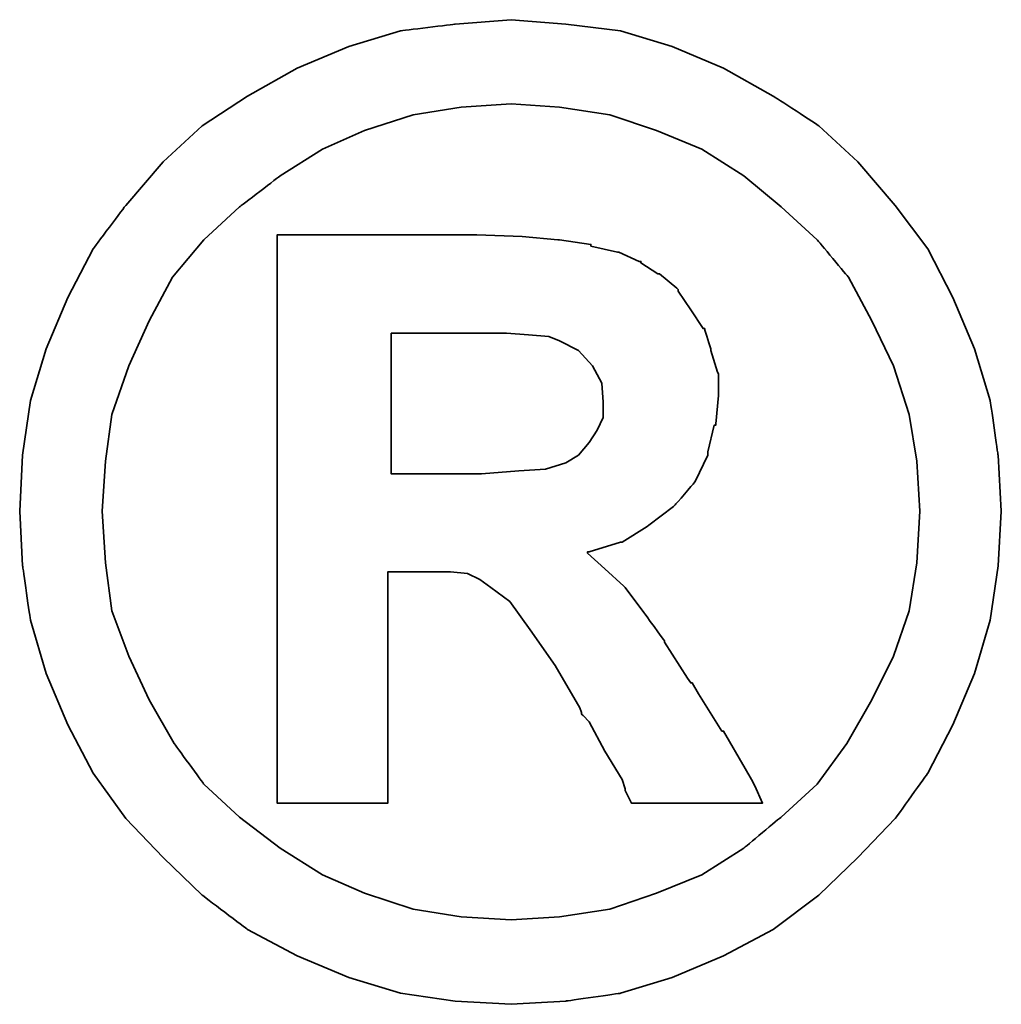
# Model space of a CAD drawing. Header units: millimetres. Extents: x 369 to 638, y 381 to 472.
# Tile 43 of 45: x 583.173 to 583.821, y 414.537 to 415.186. Entities that reach past the tile are written whole.
import ezdxf

# ---------------------------------------------------------------- set-up
doc = ezdxf.new("R2010")
doc.units = ezdxf.units.MM
doc.header["$LTSCALE"] = 0.15
doc.layers.add('DIM', color=4, linetype='CONTINUOUS')
doc.layers.add('layer 1', color=7, linetype='CONTINUOUS')

# ---------------------------------------------------------------- blocks, each defined once
blk = doc.blocks.new('TBI MOTION logo(完整正式版)')
at = {"layer": 'layer 1', "color": 22, "lineweight": 35}
for points, knots in [([(81.20634, 4.98624), (81.20634, 4.98624), (81.18649, 5.32862), (81.18649, 5.32862), (81.18649, 5.32862), (81.18649, 5.32862), (81.13886, 5.66206), (81.13886, 5.66206), (81.13886, 5.66206), (81.13886, 5.66206), (81.04359, 5.97764), (81.04359, 5.97764), (81.04359, 5.97764), (81.04359, 5.97764), (80.91061, 6.29124), (80.91061, 6.29124), (80.91061, 6.29124), (80.91061, 6.29124), (80.75778, 6.58697), (80.75778, 6.58697), (80.75778, 6.58697), (80.75778, 6.58697), (80.5593, 6.85294), (80.5593, 6.85294), (80.5593, 6.85294), (80.5593, 6.85294), (80.33105, 7.1189), (80.33105, 7.1189), (80.33105, 7.1189), (80.33105, 7.1189), (80.09287, 7.33921), (80.09287, 7.33921), (80.09287, 7.33921), (80.09287, 7.33921), (79.815, 7.51982), (79.815, 7.51982), (79.815, 7.51982), (79.815, 7.51982), (79.51133, 7.69051), (79.51133, 7.69051), (79.51133, 7.69051), (79.51133, 7.69051), (79.19773, 7.8235), (79.19773, 7.8235), (79.19773, 7.8235), (79.19773, 7.8235), (78.88215, 7.91877), (78.88215, 7.91877), (78.88215, 7.91877), (78.88215, 7.91877), (78.54871, 7.95846), (78.54871, 7.95846), (78.54871, 7.95846), (78.54871, 7.95846), (78.21526, 7.98625), (78.21526, 7.98625), (78.21526, 7.98625), (78.21526, 7.98625), (77.87388, 7.95846), (77.87388, 7.95846), (77.87388, 7.95846), (77.87388, 7.95846), (77.54044, 7.91877), (77.54044, 7.91877), (77.54044, 7.91877), (77.54044, 7.91877), (77.22485, 7.8235), (77.22485, 7.8235), (77.22485, 7.8235), (77.22485, 7.8235), (76.91027, 7.69051), (76.91027, 7.69051), (76.91027, 7.69051), (76.91027, 7.69051), (76.6056, 7.51982), (76.6056, 7.51982), (76.6056, 7.51982), (76.6056, 7.51982), (76.32972, 7.33921), (76.32972, 7.33921), (76.32972, 7.33921), (76.32972, 7.33921), (76.09154, 7.1189), (76.09154, 7.1189), (76.09154, 7.1189), (76.09154, 7.1189), (75.86329, 6.85294), (75.86329, 6.85294), (75.86329, 6.85294), (75.86329, 6.85294), (75.66382, 6.58697), (75.66382, 6.58697), (75.66382, 6.58697), (75.66382, 6.58697), (75.51099, 6.29124), (75.51099, 6.29124), (75.51099, 6.29124), (75.51099, 6.29124), (75.37702, 5.97764), (75.37702, 5.97764), (75.37702, 5.97764), (75.37702, 5.97764), (75.28175, 5.66206), (75.28175, 5.66206), (75.28175, 5.66206), (75.28175, 5.66206), (75.23411, 5.32862), (75.23411, 5.32862), (75.23411, 5.32862), (75.23411, 5.32862), (75.21625, 4.98624), (75.21625, 4.98624), (75.21625, 4.98624), (75.21625, 4.98624), (75.23411, 4.6528), (75.23411, 4.6528), (75.23411, 4.6528), (75.23411, 4.6528), (75.28175, 4.32035), (75.28175, 4.32035), (75.28175, 4.32035), (75.28175, 4.32035), (75.37702, 3.99583), (75.37702, 3.99583), (75.37702, 3.99583), (75.37702, 3.99583), (75.51099, 3.68224), (75.51099, 3.68224), (75.51099, 3.68224), (75.51099, 3.68224), (75.66382, 3.38749), (75.66382, 3.38749), (75.66382, 3.38749), (75.66382, 3.38749), (75.86329, 3.10963), (75.86329, 3.10963), (75.86329, 3.10963), (75.86329, 3.10963), (76.09154, 2.87145), (76.09154, 2.87145), (76.09154, 2.87145), (76.09154, 2.87145), (76.32972, 2.6432), (76.32972, 2.6432), (76.32972, 2.6432), (76.32972, 2.6432), (76.6056, 2.43381), (76.6056, 2.43381), (76.6056, 2.43381), (76.6056, 2.43381), (76.91027, 2.27205), (76.91027, 2.27205), (76.91027, 2.27205), (76.91027, 2.27205), (77.22485, 2.13906), (77.22485, 2.13906), (77.22485, 2.13906), (77.22485, 2.13906), (77.54044, 2.0438), (77.54044, 2.0438), (77.54044, 2.0438), (77.54044, 2.0438), (77.87388, 1.99616), (77.87388, 1.99616), (77.87388, 1.99616), (77.87388, 1.99616), (78.21526, 1.97631), (78.21526, 1.97631), (78.21526, 1.97631), (78.21526, 1.97631), (78.54871, 1.99616), (78.54871, 1.99616), (78.54871, 1.99616), (78.54871, 1.99616), (78.88215, 2.0438), (78.88215, 2.0438), (78.88215, 2.0438), (78.88215, 2.0438), (79.19773, 2.13906), (79.19773, 2.13906), (79.19773, 2.13906), (79.19773, 2.13906), (79.51133, 2.27205), (79.51133, 2.27205), (79.51133, 2.27205), (79.51133, 2.27205), (79.815, 2.43381), (79.815, 2.43381), (79.815, 2.43381), (79.815, 2.43381), (80.09287, 2.6432), (80.09287, 2.6432), (80.09287, 2.6432), (80.09287, 2.6432), (80.33105, 2.87145), (80.33105, 2.87145), (80.33105, 2.87145), (80.33105, 2.87145), (80.5593, 3.10963), (80.5593, 3.10963), (80.5593, 3.10963), (80.5593, 3.10963), (80.75778, 3.38749), (80.75778, 3.38749), (80.75778, 3.38749), (80.75778, 3.38749), (80.91061, 3.68224), (80.91061, 3.68224), (80.91061, 3.68224), (80.91061, 3.68224), (81.04359, 3.99583), (81.04359, 3.99583), (81.04359, 3.99583), (81.04359, 3.99583), (81.13886, 4.32035), (81.13886, 4.32035), (81.13886, 4.32035), (81.13886, 4.32035), (81.18649, 4.6528), (81.18649, 4.6528), (81.18649, 4.6528), (81.18649, 4.6528), (81.20634, 4.98624), (81.20634, 4.98624)], [0, 0, 0, 0, 0.0178571, 0.0178571, 0.0178571, 0.0178572, 0.0357143, 0.0357143, 0.0357143, 0.0357143, 0.0535714, 0.0535714, 0.0535714, 0.0535714, 0.0714286, 0.0714286, 0.0714286, 0.0714286, 0.0892857, 0.0892857, 0.0892857, 0.0892857, 0.1071429, 0.1071429, 0.1071429, 0.1071429, 0.125, 0.125, 0.125, 0.125, 0.1428571, 0.1428571, 0.1428571, 0.1428572, 0.1607143, 0.1607143, 0.1607143, 0.1607143, 0.1785714, 0.1785714, 0.1785714, 0.1785714, 0.1964286, 0.1964286, 0.1964286, 0.1964286, 0.2142857, 0.2142857, 0.2142857, 0.2142857, 0.2321429, 0.2321429, 0.2321429, 0.2321429, 0.25, 0.25, 0.25, 0.25, 0.2678571, 0.2678571, 0.2678571, 0.2678572, 0.2857143, 0.2857143, 0.2857143, 0.2857143, 0.3035714, 0.3035714, 0.3035714, 0.3035714, 0.3214286, 0.3214286, 0.3214286, 0.3214286, 0.3392857, 0.3392857, 0.3392857, 0.3392857, 0.3571429, 0.3571429, 0.3571429, 0.3571429, 0.375, 0.375, 0.375, 0.375, 0.3928571, 0.3928571, 0.3928571, 0.3928572, 0.4107143, 0.4107143, 0.4107143, 0.4107143, 0.4285714, 0.4285714, 0.4285714, 0.4285714, 0.4464286, 0.4464286, 0.4464286, 0.4464286, 0.4642857, 0.4642857, 0.4642857, 0.4642857, 0.4821429, 0.4821429, 0.4821429, 0.4821429, 0.5, 0.5, 0.5, 0.5, 0.5178571, 0.5178571, 0.5178571, 0.5178572, 0.5357143, 0.5357143, 0.5357143, 0.5357143, 0.5535714, 0.5535714, 0.5535714, 0.5535714, 0.5714286, 0.5714286, 0.5714286, 0.5714286, 0.5892857, 0.5892857, 0.5892857, 0.5892857, 0.6071429, 0.6071429, 0.6071429, 0.6071429, 0.625, 0.625, 0.625, 0.625, 0.6428571, 0.6428571, 0.6428571, 0.6428572, 0.6607143, 0.6607143, 0.6607143, 0.6607143, 0.6785714, 0.6785714, 0.6785714, 0.6785714, 0.6964286, 0.6964286, 0.6964286, 0.6964286, 0.7142857, 0.7142857, 0.7142857, 0.7142857, 0.7321429, 0.7321429, 0.7321429, 0.7321429, 0.75, 0.75, 0.75, 0.75, 0.7678571, 0.7678571, 0.7678571, 0.7678572, 0.7857143, 0.7857143, 0.7857143, 0.7857143, 0.8035714, 0.8035714, 0.8035714, 0.8035714, 0.8214286, 0.8214286, 0.8214286, 0.8214286, 0.8392857, 0.8392857, 0.8392857, 0.8392857, 0.8571429, 0.8571429, 0.8571429, 0.8571429, 0.875, 0.875, 0.875, 0.875, 0.8928571, 0.8928571, 0.8928571, 0.8928572, 0.9107143, 0.9107143, 0.9107143, 0.9107143, 0.9285714, 0.9285714, 0.9285714, 0.9285714, 0.9464286, 0.9464286, 0.9464286, 0.9464286, 0.9642857, 0.9642857, 0.9642857, 0.9642857, 0.9821429, 0.9821429, 0.9821429, 0.9821429, 1, 1, 1, 1]), ([(80.71014, 4.98624), (80.71014, 4.98624), (80.69129, 5.29091), (80.69129, 5.29091), (80.69129, 5.29091), (80.69129, 5.29091), (80.64464, 5.57672), (80.64464, 5.57672), (80.64464, 5.57672), (80.64464, 5.57672), (80.54937, 5.87245), (80.54937, 5.87245), (80.54937, 5.87245), (80.54937, 5.87245), (80.41639, 6.14833), (80.41639, 6.14833), (80.41639, 6.14833), (80.41639, 6.14833), (80.27349, 6.41429), (80.27349, 6.41429), (80.27349, 6.41429), (80.27349, 6.41429), (80.08295, 6.64255), (80.08295, 6.64255), (80.08295, 6.64255), (80.08295, 6.64255), (79.86264, 6.84301), (79.86264, 6.84301), (79.86264, 6.84301), (79.86264, 6.84301), (79.63439, 7.03355), (79.63439, 7.03355), (79.63439, 7.03355), (79.63439, 7.03355), (79.37835, 7.1963), (79.37835, 7.1963), (79.37835, 7.1963), (79.37835, 7.1963), (79.10246, 7.30944), (79.10246, 7.30944), (79.10246, 7.30944), (79.10246, 7.30944), (78.81665, 7.40471), (78.81665, 7.40471), (78.81665, 7.40471), (78.81665, 7.40471), (78.511, 7.45234), (78.511, 7.45234), (78.511, 7.45234), (78.511, 7.45234), (78.21526, 7.47219), (78.21526, 7.47219), (78.21526, 7.47219), (78.21526, 7.47219), (77.9106, 7.45234), (77.9106, 7.45234), (77.9106, 7.45234), (77.9106, 7.45234), (77.61685, 7.40471), (77.61685, 7.40471), (77.61685, 7.40471), (77.61685, 7.40471), (77.32012, 7.30944), (77.32012, 7.30944), (77.32012, 7.30944), (77.32012, 7.30944), (77.06309, 7.1963), (77.06309, 7.1963), (77.06309, 7.1963), (77.06309, 7.1963), (76.80606, 7.03355), (76.80606, 7.03355), (76.80606, 7.03355), (76.80606, 7.03355), (76.55797, 6.84301), (76.55797, 6.84301), (76.55797, 6.84301), (76.55797, 6.84301), (76.34063, 6.64255), (76.34063, 6.64255), (76.34063, 6.64255), (76.34063, 6.64255), (76.1491, 6.41429), (76.1491, 6.41429), (76.1491, 6.41429), (76.1491, 6.41429), (76.0062, 6.14833), (76.0062, 6.14833), (76.0062, 6.14833), (76.0062, 6.14833), (75.88314, 5.87245), (75.88314, 5.87245), (75.88314, 5.87245), (75.88314, 5.87245), (75.77794, 5.57672), (75.77794, 5.57672), (75.77794, 5.57672), (75.77794, 5.57672), (75.73924, 5.29091), (75.73924, 5.29091), (75.73924, 5.29091), (75.73924, 5.29091), (75.72039, 4.98624), (75.72039, 4.98624), (75.72039, 4.98624), (75.72039, 4.98624), (75.73924, 4.67165), (75.73924, 4.67165), (75.73924, 4.67165), (75.73924, 4.67165), (75.77794, 4.37791), (75.77794, 4.37791), (75.77794, 4.37791), (75.77794, 4.37791), (75.88314, 4.10102), (75.88314, 4.10102), (75.88314, 4.10102), (75.88314, 4.10102), (76.0062, 3.83407), (76.0062, 3.83407), (76.0062, 3.83407), (76.0062, 3.83407), (76.15902, 3.56811), (76.15902, 3.56811), (76.15902, 3.56811), (76.15902, 3.56811), (76.34063, 3.32001), (76.34063, 3.32001), (76.34063, 3.32001), (76.34063, 3.32001), (76.55797, 3.11955), (76.55797, 3.11955), (76.55797, 3.11955), (76.55797, 3.11955), (76.80606, 2.92901), (76.80606, 2.92901), (76.80606, 2.92901), (76.80606, 2.92901), (77.06309, 2.76725), (77.06309, 2.76725), (77.06309, 2.76725), (77.06309, 2.76725), (77.32012, 2.65412), (77.32012, 2.65412), (77.32012, 2.65412), (77.32012, 2.65412), (77.61685, 2.55786), (77.61685, 2.55786), (77.61685, 2.55786), (77.61685, 2.55786), (77.9106, 2.51022), (77.9106, 2.51022), (77.9106, 2.51022), (77.9106, 2.51022), (78.21526, 2.49137), (78.21526, 2.49137), (78.21526, 2.49137), (78.21526, 2.49137), (78.511, 2.51022), (78.511, 2.51022), (78.511, 2.51022), (78.511, 2.51022), (78.81665, 2.55786), (78.81665, 2.55786), (78.81665, 2.55786), (78.81665, 2.55786), (79.10246, 2.65412), (79.10246, 2.65412), (79.10246, 2.65412), (79.10246, 2.65412), (79.37835, 2.76725), (79.37835, 2.76725), (79.37835, 2.76725), (79.37835, 2.76725), (79.63439, 2.92901), (79.63439, 2.92901), (79.63439, 2.92901), (79.63439, 2.92901), (79.86264, 3.11955), (79.86264, 3.11955), (79.86264, 3.11955), (79.86264, 3.11955), (80.08295, 3.32001), (80.08295, 3.32001), (80.08295, 3.32001), (80.08295, 3.32001), (80.26356, 3.56811), (80.26356, 3.56811), (80.26356, 3.56811), (80.26356, 3.56811), (80.41639, 3.83407), (80.41639, 3.83407), (80.41639, 3.83407), (80.41639, 3.83407), (80.54937, 4.10102), (80.54937, 4.10102), (80.54937, 4.10102), (80.54937, 4.10102), (80.64464, 4.37791), (80.64464, 4.37791), (80.64464, 4.37791), (80.64464, 4.37791), (80.69129, 4.67165), (80.69129, 4.67165), (80.69129, 4.67165), (80.69129, 4.67165), (80.71014, 4.98624), (80.71014, 4.98624)], [0, 0, 0, 0, 0.0192308, 0.0192308, 0.0192308, 0.0192308, 0.0384615, 0.0384615, 0.0384615, 0.0384615, 0.0576923, 0.0576923, 0.0576923, 0.0576923, 0.0769231, 0.0769231, 0.0769231, 0.0769231, 0.0961538, 0.0961538, 0.0961538, 0.0961539, 0.1153846, 0.1153846, 0.1153846, 0.1153846, 0.1346154, 0.1346154, 0.1346154, 0.1346154, 0.1538462, 0.1538462, 0.1538462, 0.1538462, 0.1730769, 0.1730769, 0.1730769, 0.1730769, 0.1923077, 0.1923077, 0.1923077, 0.1923077, 0.2115385, 0.2115385, 0.2115385, 0.2115385, 0.2307692, 0.2307692, 0.2307692, 0.2307692, 0.25, 0.25, 0.25, 0.25, 0.2692308, 0.2692308, 0.2692308, 0.2692308, 0.2884615, 0.2884615, 0.2884615, 0.2884615, 0.3076923, 0.3076923, 0.3076923, 0.3076923, 0.3269231, 0.3269231, 0.3269231, 0.3269231, 0.3461538, 0.3461538, 0.3461538, 0.3461539, 0.3653846, 0.3653846, 0.3653846, 0.3653846, 0.3846154, 0.3846154, 0.3846154, 0.3846154, 0.4038462, 0.4038462, 0.4038462, 0.4038462, 0.4230769, 0.4230769, 0.4230769, 0.4230769, 0.4423077, 0.4423077, 0.4423077, 0.4423077, 0.4615385, 0.4615385, 0.4615385, 0.4615385, 0.4807692, 0.4807692, 0.4807692, 0.4807692, 0.5, 0.5, 0.5, 0.5, 0.5192308, 0.5192308, 0.5192308, 0.5192308, 0.5384615, 0.5384615, 0.5384615, 0.5384615, 0.5576923, 0.5576923, 0.5576923, 0.5576923, 0.5769231, 0.5769231, 0.5769231, 0.5769231, 0.5961538, 0.5961538, 0.5961538, 0.5961539, 0.6153846, 0.6153846, 0.6153846, 0.6153846, 0.6346154, 0.6346154, 0.6346154, 0.6346154, 0.6538462, 0.6538462, 0.6538462, 0.6538462, 0.6730769, 0.6730769, 0.6730769, 0.6730769, 0.6923077, 0.6923077, 0.6923077, 0.6923077, 0.7115385, 0.7115385, 0.7115385, 0.7115385, 0.7307692, 0.7307692, 0.7307692, 0.7307692, 0.75, 0.75, 0.75, 0.75, 0.7692308, 0.7692308, 0.7692308, 0.7692308, 0.7884615, 0.7884615, 0.7884615, 0.7884615, 0.8076923, 0.8076923, 0.8076923, 0.8076923, 0.8269231, 0.8269231, 0.8269231, 0.8269231, 0.8461538, 0.8461538, 0.8461538, 0.8461539, 0.8653846, 0.8653846, 0.8653846, 0.8653846, 0.8846154, 0.8846154, 0.8846154, 0.8846154, 0.9038462, 0.9038462, 0.9038462, 0.9038462, 0.9230769, 0.9230769, 0.9230769, 0.9230769, 0.9423077, 0.9423077, 0.9423077, 0.9423077, 0.9615385, 0.9615385, 0.9615385, 0.9615385, 0.9807692, 0.9807692, 0.9807692, 0.9807692, 1, 1, 1, 1]), ([(76.78721, 3.2823), (76.78721, 3.2823), (76.78721, 3.32001), (76.78721, 3.32001), (76.78721, 3.32001), (76.78721, 3.32001), (76.78721, 3.42422), (76.78721, 3.42422), (76.78721, 3.42422), (76.78721, 3.42422), (76.78721, 3.59689), (76.78721, 3.59689), (76.78721, 3.59689), (76.78721, 3.59689), (76.78721, 3.80529), (76.78721, 3.80529), (76.78721, 3.80529), (76.78721, 3.80529), (76.78721, 4.0524), (76.78721, 4.0524), (76.78721, 4.0524), (76.78721, 4.0524), (76.78721, 4.32035), (76.78721, 4.32035), (76.78721, 4.32035), (76.78721, 4.32035), (76.78721, 4.92868), (76.78721, 4.92868), (76.78721, 4.92868), (76.78721, 4.92868), (76.78721, 5.53801), (76.78721, 5.53801), (76.78721, 5.53801), (76.78721, 5.53801), (76.78721, 5.82482), (76.78721, 5.82482), (76.78721, 5.82482), (76.78721, 5.82482), (76.78721, 6.07291), (76.78721, 6.07291), (76.78721, 6.07291), (76.78721, 6.07291), (76.78721, 6.30017), (76.78721, 6.30017), (76.78721, 6.30017), (76.78721, 6.30017), (76.78721, 6.45399), (76.78721, 6.45399), (76.78721, 6.45399), (76.78721, 6.45399), (76.78721, 6.5572), (76.78721, 6.5572), (76.78721, 6.5572), (76.78721, 6.5572), (76.78721, 6.59689), (76.78721, 6.59689), (76.78721, 6.59689), (76.78721, 6.59689), (76.78721, 6.67232), (76.78721, 6.67232), (76.78721, 6.67232), (76.78721, 6.67232), (76.8537, 6.67232), (76.8537, 6.67232), (76.8537, 6.67232), (76.8537, 6.67232), (76.87355, 6.67232), (76.87355, 6.67232), (76.87355, 6.67232), (76.87355, 6.67232), (76.91027, 6.67232), (76.91027, 6.67232), (76.91027, 6.67232), (76.91027, 6.67232), (77.04424, 6.67232), (77.04424, 6.67232), (77.04424, 6.67232), (77.04424, 6.67232), (77.22485, 6.67232), (77.22485, 6.67232), (77.22485, 6.67232), (77.22485, 6.67232), (77.43524, 6.67232), (77.43524, 6.67232), (77.43524, 6.67232), (77.43524, 6.67232), (77.65357, 6.67232), (77.65357, 6.67232), (77.65357, 6.67232), (77.65357, 6.67232), (77.82625, 6.67232), (77.82625, 6.67232), (77.82625, 6.67232), (77.82625, 6.67232), (77.94037, 6.67232), (77.94037, 6.67232), (77.94037, 6.67232), (77.94037, 6.67232), (77.97709, 6.67232), (77.97709, 6.67232), (77.97709, 6.67232), (77.97709, 6.67232), (77.99694, 6.67232), (77.99694, 6.67232), (77.99694, 6.67232), (77.99694, 6.67232), (78.00686, 6.67232), (78.00686, 6.67232), (78.00686, 6.67232), (78.00686, 6.67232), (78.28275, 6.6624), (78.28275, 6.6624), (78.28275, 6.6624), (78.28275, 6.6624), (78.50107, 6.64255), (78.50107, 6.64255), (78.50107, 6.64255), (78.50107, 6.64255), (78.511, 6.64255), (78.511, 6.64255), (78.511, 6.64255), (78.511, 6.64255), (78.70154, 6.61476), (78.70154, 6.61476), (78.70154, 6.61476), (78.70154, 6.61476), (78.70154, 6.60483), (78.70154, 6.60483), (78.70154, 6.60483), (78.70154, 6.60483), (78.86429, 6.56713), (78.86429, 6.56713), (78.86429, 6.56713), (78.86429, 6.56713), (78.87223, 6.56713), (78.87223, 6.56713), (78.87223, 6.56713), (78.87223, 6.56713), (78.99727, 6.51056), (78.99727, 6.51056), (78.99727, 6.51056), (78.99727, 6.51056), (79.00719, 6.51056), (79.00719, 6.51056), (79.00719, 6.51056), (79.00719, 6.51056), (79.00719, 6.50162), (79.00719, 6.50162), (79.00719, 6.50162), (79.00719, 6.50162), (79.1104, 6.43415), (79.1104, 6.43415), (79.1104, 6.43415), (79.1104, 6.43415), (79.12132, 6.43415), (79.12132, 6.43415), (79.12132, 6.43415), (79.12132, 6.43415), (79.22552, 6.34781), (79.22552, 6.34781), (79.22552, 6.34781), (79.22552, 6.34781), (79.23544, 6.33888), (79.23544, 6.33888), (79.23544, 6.33888), (79.23544, 6.33888), (79.23544, 6.32895), (79.23544, 6.32895), (79.23544, 6.32895), (79.23544, 6.32895), (79.31087, 6.21483), (79.31087, 6.21483), (79.31087, 6.21483), (79.31087, 6.21483), (79.38629, 6.1007), (79.38629, 6.1007), (79.38629, 6.1007), (79.38629, 6.1007), (79.3972, 6.1007), (79.3972, 6.1007), (79.3972, 6.1007), (79.3972, 6.1007), (79.3972, 6.09078), (79.3972, 6.09078), (79.3972, 6.09078), (79.3972, 6.09078), (79.43392, 5.97764), (79.43392, 5.97764), (79.43392, 5.97764), (79.43392, 5.97764), (79.43392, 5.96772), (79.43392, 5.96772), (79.43392, 5.96772), (79.43392, 5.96772), (79.47362, 5.83474), (79.47362, 5.83474), (79.47362, 5.83474), (79.47362, 5.83474), (79.48156, 5.82482), (79.48156, 5.82482), (79.48156, 5.82482), (79.48156, 5.82482), (79.48156, 5.69977), (79.48156, 5.69977), (79.48156, 5.69977), (79.48156, 5.69977), (79.48156, 5.69183), (79.48156, 5.69183), (79.48156, 5.69183), (79.48156, 5.69183), (79.4637, 5.51915), (79.4637, 5.51915), (79.4637, 5.51915), (79.4637, 5.51915), (79.4637, 5.51122), (79.4637, 5.51122), (79.4637, 5.51122), (79.4637, 5.51122), (79.45377, 5.51122), (79.45377, 5.51122), (79.45377, 5.51122), (79.45377, 5.51122), (79.41507, 5.34847), (79.41507, 5.34847), (79.41507, 5.34847), (79.41507, 5.34847), (79.41507, 5.33854), (79.41507, 5.33854), (79.41507, 5.33854), (79.41507, 5.33854), (79.41507, 5.32862), (79.41507, 5.32862), (79.41507, 5.32862), (79.41507, 5.32862), (79.33865, 5.16785), (79.33865, 5.16785), (79.33865, 5.16785), (79.33865, 5.16785), (79.33071, 5.15693), (79.33071, 5.15693), (79.33071, 5.15693), (79.33071, 5.15693), (79.2156, 5.02495), (79.2156, 5.02495), (79.2156, 5.02495), (79.2156, 5.02495), (79.20567, 5.01502), (79.20567, 5.01502), (79.20567, 5.01502), (79.20567, 5.01502), (79.05483, 4.89991), (79.05483, 4.89991), (79.05483, 4.89991), (79.05483, 4.89991), (79.04491, 4.89197), (79.04491, 4.89197), (79.04491, 4.89197), (79.04491, 4.89197), (78.89208, 4.7967), (78.89208, 4.7967), (78.89208, 4.7967), (78.89208, 4.7967), (78.88215, 4.7967), (78.88215, 4.7967), (78.88215, 4.7967), (78.88215, 4.7967), (78.69161, 4.73913), (78.69161, 4.73913), (78.69161, 4.73913), (78.69161, 4.73913), (78.68169, 4.73913), (78.68169, 4.73913), (78.68169, 4.73913), (78.68169, 4.73913), (78.68169, 4.72921), (78.68169, 4.72921), (78.68169, 4.72921), (78.68169, 4.72921), (78.78688, 4.63394), (78.78688, 4.63394), (78.78688, 4.63394), (78.78688, 4.63394), (78.902, 4.52875), (78.902, 4.52875), (78.902, 4.52875), (78.902, 4.52875), (78.91093, 4.52081), (78.91093, 4.52081), (78.91093, 4.52081), (78.91093, 4.52081), (79.02506, 4.36798), (79.02506, 4.36798), (79.02506, 4.36798), (79.02506, 4.36798), (79.1501, 4.1953), (79.1501, 4.1953), (79.1501, 4.1953), (79.1501, 4.1953), (79.1501, 4.18736), (79.1501, 4.18736), (79.1501, 4.18736), (79.1501, 4.18736), (79.29201, 3.96705), (79.29201, 3.96705), (79.29201, 3.96705), (79.29201, 3.96705), (79.31087, 3.93828), (79.31087, 3.93828), (79.31087, 3.93828), (79.31087, 3.93828), (79.32079, 3.93828), (79.32079, 3.93828), (79.32079, 3.93828), (79.32079, 3.93828), (79.3585, 3.87178), (79.3585, 3.87178), (79.3585, 3.87178), (79.3585, 3.87178), (79.50141, 3.64353), (79.50141, 3.64353), (79.50141, 3.64353), (79.50141, 3.64353), (79.51133, 3.64353), (79.51133, 3.64353), (79.51133, 3.64353), (79.51133, 3.64353), (79.64431, 3.41528), (79.64431, 3.41528), (79.64431, 3.41528), (79.64431, 3.41528), (79.68202, 3.3478), (79.68202, 3.3478), (79.68202, 3.3478), (79.68202, 3.3478), (79.70187, 3.31009), (79.70187, 3.31009), (79.70187, 3.31009), (79.70187, 3.31009), (79.7495, 3.2049), (79.7495, 3.2049), (79.7495, 3.2049), (79.7495, 3.2049), (79.64431, 3.2049), (79.64431, 3.2049), (79.64431, 3.2049), (79.64431, 3.2049), (79.62546, 3.2049), (79.62546, 3.2049), (79.62546, 3.2049), (79.62546, 3.2049), (79.53912, 3.2049), (79.53912, 3.2049), (79.53912, 3.2049), (79.53912, 3.2049), (79.31087, 3.2049), (79.31087, 3.2049), (79.31087, 3.2049), (79.31087, 3.2049), (79.08262, 3.2049), (79.08262, 3.2049), (79.08262, 3.2049), (79.08262, 3.2049), (79.00719, 3.2049), (79.00719, 3.2049), (79.00719, 3.2049), (79.00719, 3.2049), (78.98735, 3.2049), (78.98735, 3.2049), (78.98735, 3.2049), (78.98735, 3.2049), (78.94964, 3.2049), (78.94964, 3.2049), (78.94964, 3.2049), (78.94964, 3.2049), (78.92979, 3.24459), (78.92979, 3.24459), (78.92979, 3.24459), (78.92979, 3.24459), (78.91093, 3.2823), (78.91093, 3.2823), (78.91093, 3.2823), (78.91093, 3.2823), (78.91093, 3.29223), (78.91093, 3.29223), (78.91093, 3.29223), (78.91093, 3.29223), (78.89208, 3.3478), (78.89208, 3.3478), (78.89208, 3.3478), (78.89208, 3.3478), (78.78688, 3.52048), (78.78688, 3.52048), (78.78688, 3.52048), (78.78688, 3.52048), (78.69161, 3.7001), (78.69161, 3.7001), (78.69161, 3.7001), (78.69161, 3.7001), (78.6539, 3.7388), (78.6539, 3.7388), (78.6539, 3.7388), (78.6539, 3.7388), (78.64398, 3.74873), (78.64398, 3.74873), (78.64398, 3.74873), (78.64398, 3.74873), (78.64398, 3.75766), (78.64398, 3.75766), (78.64398, 3.75766), (78.64398, 3.75766), (78.63405, 3.78644), (78.63405, 3.78644), (78.63405, 3.78644), (78.63405, 3.78644), (78.48321, 4.04347), (78.48321, 4.04347), (78.48321, 4.04347), (78.48321, 4.04347), (78.33038, 4.2618), (78.33038, 4.2618), (78.33038, 4.2618), (78.33038, 4.2618), (78.20732, 4.43447), (78.20732, 4.43447), (78.20732, 4.43447), (78.20732, 4.43447), (78.09221, 4.52081), (78.09221, 4.52081), (78.09221, 4.52081), (78.09221, 4.52081), (78.02472, 4.56845), (78.02472, 4.56845), (78.02472, 4.56845), (78.02472, 4.56845), (77.9493, 4.60616), (77.9493, 4.60616), (77.9493, 4.60616), (77.9493, 4.60616), (77.8451, 4.61608), (77.8451, 4.61608), (77.8451, 4.61608), (77.8451, 4.61608), (77.71113, 4.61608), (77.71113, 4.61608), (77.71113, 4.61608), (77.71113, 4.61608), (77.69128, 4.61608), (77.69128, 4.61608), (77.69128, 4.61608), (77.69128, 4.61608), (77.67342, 4.61608), (77.67342, 4.61608), (77.67342, 4.61608), (77.67342, 4.61608), (77.5583, 4.61608), (77.5583, 4.61608), (77.5583, 4.61608), (77.5583, 4.61608), (77.46303, 4.61608), (77.46303, 4.61608), (77.46303, 4.61608), (77.46303, 4.61608), (77.46303, 4.54761), (77.46303, 4.54761), (77.46303, 4.54761), (77.46303, 4.54761), (77.46303, 4.47318), (77.46303, 4.47318), (77.46303, 4.47318), (77.46303, 4.47318), (77.46303, 4.24294), (77.46303, 4.24294), (77.46303, 4.24294), (77.46303, 4.24294), (77.46303, 3.99583), (77.46303, 3.99583), (77.46303, 3.99583), (77.46303, 3.99583), (77.46303, 3.72888), (77.46303, 3.72888), (77.46303, 3.72888), (77.46303, 3.72888), (77.46303, 3.51055), (77.46303, 3.51055), (77.46303, 3.51055), (77.46303, 3.51055), (77.46303, 3.42422), (77.46303, 3.42422), (77.46303, 3.42422), (77.46303, 3.42422), (77.46303, 3.35773), (77.46303, 3.35773), (77.46303, 3.35773), (77.46303, 3.35773), (77.46303, 3.30017), (77.46303, 3.30017), (77.46303, 3.30017), (77.46303, 3.30017), (77.46303, 3.2823), (77.46303, 3.2823), (77.46303, 3.2823), (77.46303, 3.2823), (77.46303, 3.2049), (77.46303, 3.2049), (77.46303, 3.2049), (77.46303, 3.2049), (77.39753, 3.2049), (77.39753, 3.2049), (77.39753, 3.2049), (77.39753, 3.2049), (77.37768, 3.2049), (77.37768, 3.2049), (77.37768, 3.2049), (77.37768, 3.2049), (77.32012, 3.2049), (77.32012, 3.2049), (77.32012, 3.2049), (77.32012, 3.2049), (77.12165, 3.2049), (77.12165, 3.2049), (77.12165, 3.2049), (77.12165, 3.2049), (76.94897, 3.2049), (76.94897, 3.2049), (76.94897, 3.2049), (76.94897, 3.2049), (76.8924, 3.2049), (76.8924, 3.2049), (76.8924, 3.2049), (76.8924, 3.2049), (76.8537, 3.2049), (76.8537, 3.2049), (76.8537, 3.2049), (76.8537, 3.2049), (76.78721, 3.2049), (76.78721, 3.2049), (76.78721, 3.2049), (76.78721, 3.2049), (76.78721, 3.2823), (76.78721, 3.2823)], [0, 0, 0, 0, 0.0074074, 0.0074074, 0.0074074, 0.0074074, 0.0148148, 0.0148148, 0.0148148, 0.0148148, 0.0222222, 0.0222222, 0.0222222, 0.0222222, 0.0296296, 0.0296296, 0.0296296, 0.0296296, 0.037037, 0.037037, 0.037037, 0.037037, 0.0444444, 0.0444444, 0.0444444, 0.0444445, 0.0518519, 0.0518519, 0.0518519, 0.0518519, 0.0592593, 0.0592593, 0.0592593, 0.0592593, 0.0666667, 0.0666667, 0.0666667, 0.0666667, 0.0740741, 0.0740741, 0.0740741, 0.0740741, 0.0814815, 0.0814815, 0.0814815, 0.0814815, 0.0888889, 0.0888889, 0.0888889, 0.0888889, 0.0962963, 0.0962963, 0.0962963, 0.0962963, 0.1037037, 0.1037037, 0.1037037, 0.1037037, 0.1111111, 0.1111111, 0.1111111, 0.1111111, 0.1185185, 0.1185185, 0.1185185, 0.1185185, 0.1259259, 0.1259259, 0.1259259, 0.1259259, 0.1333333, 0.1333333, 0.1333333, 0.1333333, 0.1407407, 0.1407407, 0.1407407, 0.1407408, 0.1481481, 0.1481481, 0.1481481, 0.1481482, 0.1555556, 0.1555556, 0.1555556, 0.1555556, 0.162963, 0.162963, 0.162963, 0.162963, 0.1703704, 0.1703704, 0.1703704, 0.1703704, 0.1777778, 0.1777778, 0.1777778, 0.1777778, 0.1851852, 0.1851852, 0.1851852, 0.1851852, 0.1925926, 0.1925926, 0.1925926, 0.1925926, 0.2, 0.2, 0.2, 0.2, 0.2074074, 0.2074074, 0.2074074, 0.2074074, 0.2148148, 0.2148148, 0.2148148, 0.2148148, 0.2222222, 0.2222222, 0.2222222, 0.2222222, 0.2296296, 0.2296296, 0.2296296, 0.2296296, 0.237037, 0.237037, 0.237037, 0.237037, 0.2444444, 0.2444444, 0.2444444, 0.2444445, 0.2518519, 0.2518519, 0.2518519, 0.2518519, 0.2592593, 0.2592593, 0.2592593, 0.2592593, 0.2666667, 0.2666667, 0.2666667, 0.2666667, 0.2740741, 0.2740741, 0.2740741, 0.2740741, 0.2814815, 0.2814815, 0.2814815, 0.2814815, 0.2888889, 0.2888889, 0.2888889, 0.2888889, 0.2962963, 0.2962963, 0.2962963, 0.2962963, 0.3037037, 0.3037037, 0.3037037, 0.3037037, 0.3111111, 0.3111111, 0.3111111, 0.3111111, 0.3185185, 0.3185185, 0.3185185, 0.3185185, 0.3259259, 0.3259259, 0.3259259, 0.3259259, 0.3333333, 0.3333333, 0.3333333, 0.3333333, 0.3407407, 0.3407407, 0.3407407, 0.3407408, 0.3481481, 0.3481481, 0.3481481, 0.3481482, 0.3555556, 0.3555556, 0.3555556, 0.3555556, 0.362963, 0.362963, 0.362963, 0.362963, 0.3703704, 0.3703704, 0.3703704, 0.3703704, 0.3777778, 0.3777778, 0.3777778, 0.3777778, 0.3851852, 0.3851852, 0.3851852, 0.3851852, 0.3925926, 0.3925926, 0.3925926, 0.3925926, 0.4, 0.4, 0.4, 0.4, 0.4074074, 0.4074074, 0.4074074, 0.4074074, 0.4148148, 0.4148148, 0.4148148, 0.4148148, 0.4222222, 0.4222222, 0.4222222, 0.4222222, 0.4296296, 0.4296296, 0.4296296, 0.4296296, 0.437037, 0.437037, 0.437037, 0.437037, 0.4444444, 0.4444444, 0.4444444, 0.4444445, 0.4518519, 0.4518519, 0.4518519, 0.4518519, 0.4592593, 0.4592593, 0.4592593, 0.4592593, 0.4666667, 0.4666667, 0.4666667, 0.4666667, 0.4740741, 0.4740741, 0.4740741, 0.4740741, 0.4814815, 0.4814815, 0.4814815, 0.4814815, 0.4888889, 0.4888889, 0.4888889, 0.4888889, 0.4962963, 0.4962963, 0.4962963, 0.4962963, 0.5037037, 0.5037037, 0.5037037, 0.5037037, 0.5111111, 0.5111111, 0.5111111, 0.5111111, 0.5185185, 0.5185185, 0.5185185, 0.5185185, 0.5259259, 0.5259259, 0.5259259, 0.5259259, 0.5333333, 0.5333333, 0.5333333, 0.5333333, 0.5407407, 0.5407407, 0.5407407, 0.5407408, 0.5481481, 0.5481481, 0.5481481, 0.5481482, 0.5555556, 0.5555556, 0.5555556, 0.5555556, 0.562963, 0.562963, 0.562963, 0.562963, 0.5703704, 0.5703704, 0.5703704, 0.5703704, 0.5777778, 0.5777778, 0.5777778, 0.5777778, 0.5851852, 0.5851852, 0.5851852, 0.5851852, 0.5925926, 0.5925926, 0.5925926, 0.5925926, 0.6, 0.6, 0.6, 0.6, 0.6074074, 0.6074074, 0.6074074, 0.6074074, 0.6148148, 0.6148148, 0.6148148, 0.6148148, 0.6222222, 0.6222222, 0.6222222, 0.6222222, 0.6296296, 0.6296296, 0.6296296, 0.6296296, 0.637037, 0.637037, 0.637037, 0.637037, 0.6444444, 0.6444444, 0.6444444, 0.6444445, 0.6518519, 0.6518519, 0.6518519, 0.6518519, 0.6592593, 0.6592593, 0.6592593, 0.6592593, 0.6666667, 0.6666667, 0.6666667, 0.6666667, 0.6740741, 0.6740741, 0.6740741, 0.6740741, 0.6814815, 0.6814815, 0.6814815, 0.6814815, 0.6888889, 0.6888889, 0.6888889, 0.6888889, 0.6962963, 0.6962963, 0.6962963, 0.6962963, 0.7037037, 0.7037037, 0.7037037, 0.7037037, 0.7111111, 0.7111111, 0.7111111, 0.7111111, 0.7185185, 0.7185185, 0.7185185, 0.7185185, 0.7259259, 0.7259259, 0.7259259, 0.7259259, 0.7333333, 0.7333333, 0.7333333, 0.7333333, 0.7407407, 0.7407407, 0.7407407, 0.7407408, 0.7481481, 0.7481481, 0.7481481, 0.7481482, 0.7555556, 0.7555556, 0.7555556, 0.7555556, 0.762963, 0.762963, 0.762963, 0.762963, 0.7703704, 0.7703704, 0.7703704, 0.7703704, 0.7777778, 0.7777778, 0.7777778, 0.7777778, 0.7851852, 0.7851852, 0.7851852, 0.7851852, 0.7925926, 0.7925926, 0.7925926, 0.7925926, 0.8, 0.8, 0.8, 0.8, 0.8074074, 0.8074074, 0.8074074, 0.8074074, 0.8148148, 0.8148148, 0.8148148, 0.8148148, 0.8222222, 0.8222222, 0.8222222, 0.8222222, 0.8296296, 0.8296296, 0.8296296, 0.8296296, 0.837037, 0.837037, 0.837037, 0.837037, 0.8444444, 0.8444444, 0.8444444, 0.8444445, 0.8518519, 0.8518519, 0.8518519, 0.8518519, 0.8592593, 0.8592593, 0.8592593, 0.8592593, 0.8666667, 0.8666667, 0.8666667, 0.8666667, 0.8740741, 0.8740741, 0.8740741, 0.8740741, 0.8814815, 0.8814815, 0.8814815, 0.8814815, 0.8888889, 0.8888889, 0.8888889, 0.8888889, 0.8962963, 0.8962963, 0.8962963, 0.8962963, 0.9037037, 0.9037037, 0.9037037, 0.9037037, 0.9111111, 0.9111111, 0.9111111, 0.9111111, 0.9185185, 0.9185185, 0.9185185, 0.9185185, 0.9259259, 0.9259259, 0.9259259, 0.9259259, 0.9333333, 0.9333333, 0.9333333, 0.9333333, 0.9407407, 0.9407407, 0.9407407, 0.9407408, 0.9481481, 0.9481481, 0.9481481, 0.9481482, 0.9555556, 0.9555556, 0.9555556, 0.9555556, 0.962963, 0.962963, 0.962963, 0.962963, 0.9703704, 0.9703704, 0.9703704, 0.9703704, 0.9777778, 0.9777778, 0.9777778, 0.9777778, 0.9851852, 0.9851852, 0.9851852, 0.9851852, 0.9925926, 0.9925926, 0.9925926, 0.9925926, 1, 1, 1, 1]), ([(77.48288, 6.07291), (77.48288, 6.07291), (77.48288, 5.99551), (77.48288, 5.99551), (77.48288, 5.99551), (77.48288, 5.99551), (77.48288, 5.82482), (77.48288, 5.82482), (77.48288, 5.82482), (77.48288, 5.82482), (77.48288, 5.63328), (77.48288, 5.63328), (77.48288, 5.63328), (77.48288, 5.63328), (77.48288, 5.46358), (77.48288, 5.46358), (77.48288, 5.46358), (77.48288, 5.46358), (77.48288, 5.29091), (77.48288, 5.29091), (77.48288, 5.29091), (77.48288, 5.29091), (77.48288, 5.21449), (77.48288, 5.21449), (77.48288, 5.21449), (77.48288, 5.21449), (77.50074, 5.21449), (77.50074, 5.21449), (77.50074, 5.21449), (77.50074, 5.21449), (77.71113, 5.21449), (77.71113, 5.21449), (77.71113, 5.21449), (77.71113, 5.21449), (77.94037, 5.21449), (77.94037, 5.21449), (77.94037, 5.21449), (77.94037, 5.21449), (78.01579, 5.21449), (78.01579, 5.21449), (78.01579, 5.21449), (78.01579, 5.21449), (78.03465, 5.21449), (78.03465, 5.21449), (78.03465, 5.21449), (78.03465, 5.21449), (78.2629, 5.23335), (78.2629, 5.23335), (78.2629, 5.23335), (78.2629, 5.23335), (78.42565, 5.24327), (78.42565, 5.24327), (78.42565, 5.24327), (78.42565, 5.24327), (78.54871, 5.28098), (78.54871, 5.28098), (78.54871, 5.28098), (78.54871, 5.28098), (78.62611, 5.32862), (78.62611, 5.32862), (78.62611, 5.32862), (78.62611, 5.32862), (78.69161, 5.40503), (78.69161, 5.40503), (78.69161, 5.40503), (78.69161, 5.40503), (78.73925, 5.48145), (78.73925, 5.48145), (78.73925, 5.48145), (78.73925, 5.48145), (78.77696, 5.55885), (78.77696, 5.55885), (78.77696, 5.55885), (78.77696, 5.55885), (78.77696, 5.65214), (78.77696, 5.65214), (78.77696, 5.65214), (78.77696, 5.65214), (78.76902, 5.76726), (78.76902, 5.76726), (78.76902, 5.76726), (78.76902, 5.76726), (78.71146, 5.87245), (78.71146, 5.87245), (78.71146, 5.87245), (78.71146, 5.87245), (78.62611, 5.96772), (78.62611, 5.96772), (78.62611, 5.96772), (78.62611, 5.96772), (78.511, 6.02528), (78.511, 6.02528), (78.511, 6.02528), (78.511, 6.02528), (78.44451, 6.05306), (78.44451, 6.05306), (78.44451, 6.05306), (78.44451, 6.05306), (78.32046, 6.06299), (78.32046, 6.06299), (78.32046, 6.06299), (78.32046, 6.06299), (78.18748, 6.07291), (78.18748, 6.07291), (78.18748, 6.07291), (78.18748, 6.07291), (77.99694, 6.07291), (77.99694, 6.07291), (77.99694, 6.07291), (77.99694, 6.07291), (77.97709, 6.07291), (77.97709, 6.07291), (77.97709, 6.07291), (77.97709, 6.07291), (77.90167, 6.07291), (77.90167, 6.07291), (77.90167, 6.07291), (77.90167, 6.07291), (77.69128, 6.07291), (77.69128, 6.07291), (77.69128, 6.07291), (77.69128, 6.07291), (77.50074, 6.07291), (77.50074, 6.07291), (77.50074, 6.07291), (77.50074, 6.07291), (77.48288, 6.07291), (77.48288, 6.07291)], [0, 0, 0, 0, 0.03125, 0.03125, 0.03125, 0.03125, 0.0625, 0.0625, 0.0625, 0.0625, 0.09375, 0.09375, 0.09375, 0.09375, 0.125, 0.125, 0.125, 0.125, 0.15625, 0.15625, 0.15625, 0.15625, 0.1875, 0.1875, 0.1875, 0.1875, 0.21875, 0.21875, 0.21875, 0.21875, 0.25, 0.25, 0.25, 0.25, 0.28125, 0.28125, 0.28125, 0.28125, 0.3125, 0.3125, 0.3125, 0.3125, 0.34375, 0.34375, 0.34375, 0.34375, 0.375, 0.375, 0.375, 0.375, 0.40625, 0.40625, 0.40625, 0.40625, 0.4375, 0.4375, 0.4375, 0.4375, 0.46875, 0.46875, 0.46875, 0.46875, 0.5, 0.5, 0.5, 0.5, 0.53125, 0.53125, 0.53125, 0.53125, 0.5625, 0.5625, 0.5625, 0.5625, 0.59375, 0.59375, 0.59375, 0.59375, 0.625, 0.625, 0.625, 0.625, 0.65625, 0.65625, 0.65625, 0.65625, 0.6875, 0.6875, 0.6875, 0.6875, 0.71875, 0.71875, 0.71875, 0.71875, 0.75, 0.75, 0.75, 0.75, 0.78125, 0.78125, 0.78125, 0.78125, 0.8125, 0.8125, 0.8125, 0.8125, 0.84375, 0.84375, 0.84375, 0.84375, 0.875, 0.875, 0.875, 0.875, 0.90625, 0.90625, 0.90625, 0.90625, 0.9375, 0.9375, 0.9375, 0.9375, 0.96875, 0.96875, 0.96875, 0.96875, 1, 1, 1, 1])]:
    blk.add_open_spline(points, degree=3, knots=knots, dxfattribs=at)

msp = doc.modelspace()

# ---------------------------------------------------------------- block references
at = {"layer": 'DIM', "color": 7, "xscale": 0.1080406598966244, "yscale": 0.1080406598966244, "zscale": 0.1080406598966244}
msp.add_blockref('TBI MOTION logo(完整正式版)', (575.04696, 414.32365), dxfattribs=at)

doc.saveas('drawing.dxf')
